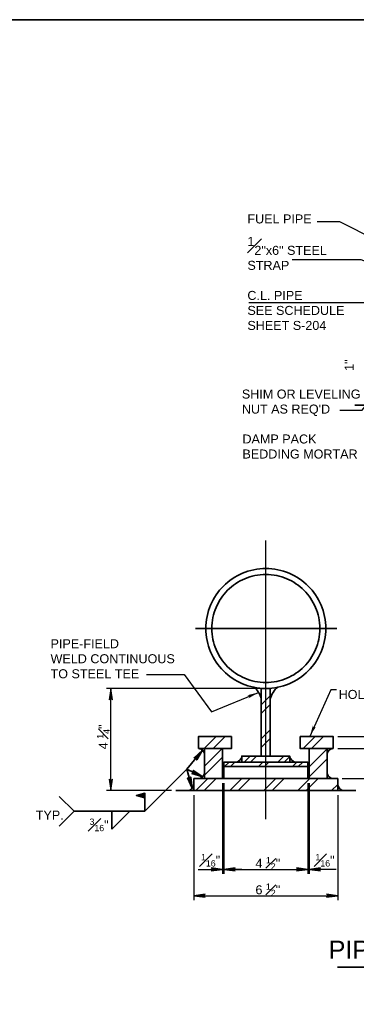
# Model space of a CAD drawing. Extents: x -369 to 591, y -303 to 369.
# Tile 5 of 6: x 257 to 370, y 41 to 369. Entities that reach past the tile are written whole.
import ezdxf

# ---------------------------------------------------------------- set-up
doc = ezdxf.new("R2010")
doc.units = 0
doc.header["$MEASUREMENT"] = 0
doc.linetypes.add('ACAD_ISO02W100', pattern=[180, 144, -36])
doc.linetypes.add('ACAD_ISO08W100', pattern=[432, 288, -36, 72, -36])
for name, color, linetype, lineweight in [('Level 1', 7, 'Continuous', 18), ('S-Anno-Brkl', 2, 'Continuous', 35), ('S-Anno-Dims', 33, 'Continuous', 35), ('S-Anno-Symb-Weld', 5, 'Continuous', 35), ('S-Anno-Text', 53, 'Continuous', 25), ('S-Anno-Text-Titl', 6, 'Continuous', 35), ('S-Sect-Cntr', 5, 'ACAD_ISO08W100', 25), ('S-Sect-Shps', 3, 'Continuous', 35)]:
    doc.layers.add(name, color=color, linetype=linetype, lineweight=lineweight)
doc.styles.add('NOTES', font='romans.shx')

# ---------------------------------------------------------------- blocks, each defined once
blk = doc.blocks.new('LARROW')
at = {"linetype": 'ByBlock', "lineweight": -2}
blk.add_hatch(color=0, dxfattribs=at).paths.add_polyline_path([(-4.92, -0.71), (-4.77, -0.59), (-4.55, -0.38), (-4.44, -0.19), (-4.42, 0), (-4.46, 0.21), (-4.57, 0.41), (-4.79, 0.61), (-4.93, 0.71), (0, 0)])
at = {"color": 0, "linetype": 'ByBlock', "lineweight": -2, "flags": 128}
blk.add_lwpolyline([(0, 0), (-4.93, 0.71), (-4.79, 0.61), (-4.57, 0.41), (-4.57, 0.41), (-4.46, 0.21), (-4.42, 0), (-4.44, -0.19), (-4.55, -0.38), (-4.77, -0.59), (-4.92, -0.71)], close=True, dxfattribs=at)

msp = doc.modelspace()

# ---------------------------------------------------------------- hatches: boundary and pattern name
at = {"layer": 'S-Anno-Symb-Weld'}
for points in [[(316.41, 122.19), (316.41, 122.34), (316.39, 122.57), (316.32, 122.73), (316.23, 122.83), (316.09, 122.91), (315.91, 122.94), (315.69, 122.91), (315.56, 122.88), (318.36, 125.44)], [(318.42, 116.54), (314.8, 117.69), (314.95, 117.72), (315.17, 117.79), (315.31, 117.89), (315.39, 118.01), (315.43, 118.16), (315.42, 118.34), (315.34, 118.55), (315.28, 118.67)], [(314.88, 112.7), (313.39, 116.18), (313.5, 116.09), (313.7, 115.97), (313.87, 115.93), (314.01, 115.95), (314.15, 116.02), (314.28, 116.14), (314.39, 116.34), (314.43, 116.46)]]:
    msp.add_hatch(color=256, dxfattribs=at).paths.add_polyline_path(points)
at = {"layer": 'S-Anno-Text'}
for points in [[(333.75, 142.71), (333.82, 142.84), (333.91, 143.05), (333.93, 143.22), (333.89, 143.36), (333.81, 143.5), (333.67, 143.61), (333.45, 143.69), (333.33, 143.72), (337, 144.65)], [(354.11, 129.96), (355.16, 133.6), (355.2, 133.46), (355.28, 133.24), (355.38, 133.11), (355.5, 133.03), (355.66, 132.99), (355.83, 133.01), (356.04, 133.1), (356.15, 133.16)]]:
    msp.add_hatch(color=256, dxfattribs=at).paths.add_polyline_path(points, flags=16)

# ---------------------------------------------------------------- linework, layer by layer
at = {"layer": 'Level 1', "color": 3, "linetype": 'Continuous', "lineweight": 35}
msp.add_3dface([(-369.04, 368.81), (590.97, 368.81), (590.97, -303.19), (-369.04, -303.19)], dxfattribs=at)
at = {"layer": 'S-Anno-Brkl'}
msp.add_line((369.13, 240.33), (404.79, 240.33), dxfattribs=at)
at = {"layer": 'S-Anno-Dims', "lineweight": 25}
for p, q in [((337.96, 145.96), (286.29, 145.96)), ((287.78, 111.96), (287.78, 145.96)), ((363.46, 129.96), (377.24, 129.96)), ((363.46, 125.96), (377.24, 125.96)), ((363.46, 125.96), (377.24, 125.96)), ((364.96, 115.96), (377.24, 115.96)), ((364.96, 115.96), (377.24, 115.96)), ((307.96, 111.96), (286.29, 111.96)), ((324.96, 114.47), (324.96, 84.19)), ((325.46, 114.47), (325.46, 84.19)), ((325.46, 114.47), (325.46, 84.19)), ((353.46, 114.47), (353.46, 84.19)), ((353.46, 114.47), (353.46, 84.19)), ((353.96, 114.47), (353.96, 84.19)), ((315.46, 110.47), (315.46, 75.43)), ((363.46, 110.47), (363.46, 75.43)), ((316.87, 85.69), (324.96, 85.69)), ((324.96, 85.69), (325.46, 85.69)), ((325.46, 85.69), (353.46, 85.69)), ((331.45, 85.69), (325.46, 85.69)), ((347.47, 85.69), (353.46, 85.69)), ((353.46, 85.69), (353.96, 85.69)), ((362.93, 85.69), (353.96, 85.69)), ((315.46, 76.93), (363.46, 76.93))]:
    msp.add_line(p, q, dxfattribs=at)
at = {"layer": 'S-Anno-Symb-Weld'}
for p, q in [((313.17, 119.09), (318.36, 125.44)), ((299.12, 105.04), (313.17, 119.09)), ((313.17, 119.09), (314.88, 112.7)), ((313.17, 119.09), (318.42, 116.54)), ((275.52, 105.04), (299.12, 105.04)), ((288.06, 105.04), (288.06, 99.04)), ((288.06, 99.04), (294.06, 105.04))]:
    msp.add_line(p, q, dxfattribs=at)
at = {"layer": 'S-Anno-Symb-Weld', "flags": 128}
for points in [[(318.36, 125.44), (315.56, 122.88), (315.69, 122.91), (315.91, 122.94), (315.91, 122.94), (316.09, 122.91), (316.23, 122.83), (316.32, 122.73), (316.39, 122.57), (316.41, 122.34), (316.41, 122.19)], [(318.42, 116.54), (315.28, 118.67), (315.34, 118.55), (315.42, 118.34), (315.42, 118.34), (315.43, 118.16), (315.39, 118.01), (315.31, 117.89), (315.17, 117.79), (314.95, 117.72), (314.8, 117.69)], [(314.88, 112.7), (314.43, 116.46), (314.39, 116.34), (314.28, 116.14), (314.28, 116.14), (314.15, 116.02), (314.01, 115.95), (313.87, 115.93), (313.7, 115.97), (313.5, 116.09), (313.39, 116.18)]]:
    msp.add_lwpolyline(points, close=True, dxfattribs=at)
for points in [[(270.59, 109.98), (275.52, 105.04), (270.59, 100.1)], [(299.12, 105.04), (299.12, 111.04), (296.31, 110.29), (299.12, 109.53), (299.11, 110.95), (299.12, 111.01), (296.41, 110.29), (299.1, 109.57), (299.09, 110.94), (296.54, 110.3), (299.08, 109.61), (299.08, 110.88), (296.67, 110.29), (299.04, 109.65), (299.04, 110.84), (296.79, 110.29), (299.01, 109.7), (299.02, 110.78), (296.91, 110.28), (298.98, 109.75), (299, 110.72), (297.03, 110.28), (298.95, 109.79), (298.97, 110.65), (297.13, 110.27), (298.94, 109.84), (298.94, 110.58), (297.26, 110.27), (298.92, 109.88), (298.91, 110.52), (297.45, 110.26), (298.9, 109.92), (298.9, 110.46), (297.62, 110.25), (298.88, 109.97), (298.89, 110.4), (297.83, 110.24), (298.85, 110.02), (298.86, 110.34), (298.03, 110.23), (298.82, 110.07), (298.84, 110.3), (298.2, 110.22), (298.8, 110.1), (298.82, 110.25), (298.38, 110.22), (298.77, 110.14), (298.78, 110.21), (298.56, 110.2), (298.72, 110.17)]]:
    msp.add_lwpolyline(points, dxfattribs=at)
at = {"layer": 'S-Anno-Text'}
for p, q in [((299.64, 150.61), (312.22, 150.61)), ((312.22, 150.61), (321.34, 138.17)), ((321.34, 138.17), (337, 144.65))]:
    msp.add_line(p, q, dxfattribs=at)
at = {"layer": 'S-Anno-Text', "flags": 128}
for points in [[(356.58, 301.54), (364.07, 301.54), (400.17, 283.34)], [(348.2, 288.93), (371.11, 288.93), (395.47, 279.9)], [(364.1, 238.73), (371.59, 238.73), (387, 257.82)], [(363.01, 145.48), (361.12, 145.48), (354.11, 129.96)]]:
    msp.add_lwpolyline(points, dxfattribs=at)
at = {"layer": 'S-Anno-Text-Titl'}
msp.add_line((363.4, 53.16), (455.87, 53.16), dxfattribs=at)
at = {"layer": 'S-Sect-Cntr'}
for p, q in [((406.85, 274.45), (333.79, 274.45)), ((339.46, 102.47), (339.46, 195.23))]:
    msp.add_line(p, q, dxfattribs=at)
at = {"layer": 'S-Sect-Shps'}
for p, q in [((363.19, 165.96), (316.01, 165.96)), ((337.96, 140.52), (340.96, 143.52)), ((337.96, 137.59), (340.96, 140.59)), ((337.96, 129.21), (340.96, 132.21)), ((318.88, 125.96), (322.88, 129.96)), ((321.95, 125.96), (325.95, 129.96)), ((337.96, 126.27), (340.96, 129.27)), ((351.97, 125.96), (355.97, 129.96)), ((354.75, 125.96), (358.75, 129.96)), ((318.96, 120.04), (324.89, 125.96)), ((353.96, 119.89), (359.96, 125.89)), ((318.96, 117.11), (324.96, 123.11)), ((325.69, 119.96), (327.19, 121.46)), ((327.67, 119.96), (329.17, 121.46)), ((332.21, 121.46), (334.21, 123.46)), ((334.3, 121.46), (336.3, 123.46)), ((337.01, 119.96), (338.51, 121.46)), ((338.99, 119.96), (340.49, 121.46)), ((343.52, 121.46), (345.52, 123.46)), ((345.61, 121.46), (347.46, 123.31)), ((348.32, 119.96), (349.82, 121.46)), ((350.3, 119.96), (351.8, 121.46)), ((353.96, 116.52), (359.96, 122.52)), ((316.16, 111.96), (320.16, 115.96)), ((318.95, 111.96), (322.95, 115.96)), ((327.48, 111.96), (331.48, 115.96)), ((330.26, 111.96), (334.26, 115.96)), ((338.79, 111.96), (342.79, 115.96)), ((341.57, 111.96), (345.57, 115.96)), ((350.11, 111.96), (354.11, 115.96)), ((352.89, 111.96), (356.89, 115.96)), ((315.46, 111.96), (309.46, 111.96)), ((361.42, 111.96), (363.46, 114)), ((363.46, 111.96), (369.46, 111.96))]:
    msp.add_line(p, q, dxfattribs=at)
at = {"layer": 'S-Sect-Shps', "linetype": 'ACAD_ISO02W100'}
for radius in [20, 18]:
    msp.add_circle((339.46, 165.96), radius, dxfattribs=at)
at = {"layer": 'S-Sect-Shps', "extrusion": (0, 0, -1)}
for centre, radius, start, end in [((-330.53, 140.53), 7.68, 129.8966, 165.1403), ((-317.12, 124.07), 1.85, 97.2086, 166.8183), ((-328.09, 124.77), 3.78, 207.9078, 242.0374), ((-361.8, 117.86), 1.85, 277.2086, 346.8182), ((-313.1, 114.29), 2.39, 199.2771, 261.0548)]:
    msp.add_arc(centre, radius, start, end, dxfattribs=at)
at = {"layer": 'S-Sect-Shps'}
for centre, radius, start, end in [((348.39, 140.53), 7.68, 129.8966, 165.1403), ((361.8, 124.07), 1.85, 97.2086, 166.8183), ((350.83, 124.77), 3.78, 207.9078, 242.0374), ((317.12, 117.86), 1.85, 277.2086, 346.8183), ((365.82, 114.29), 2.39, 199.2771, 261.0548)]:
    msp.add_arc(centre, radius, start, end, dxfattribs=at)
for points in [[(337.96, 123.46), (340.96, 123.46), (340.96, 145.96), (337.96, 145.96)], [(316.96, 125.96), (327.96, 125.96), (327.96, 129.96), (316.96, 129.96)], [(361.96, 125.96), (350.96, 125.96), (350.96, 129.96), (361.96, 129.96)], [(324.96, 115.96), (318.96, 115.96), (318.96, 125.96), (324.96, 125.96)], [(353.96, 115.96), (359.96, 115.96), (359.96, 125.96), (353.96, 125.96)], [(325.46, 119.96), (353.46, 119.96), (353.46, 121.46), (325.46, 121.46)], [(331.46, 121.46), (347.46, 121.46), (347.46, 123.46), (331.46, 123.46)], [(325.46, 115.96), (353.46, 115.96), (353.46, 119.96), (325.46, 119.96)], [(315.46, 111.96), (363.46, 111.96), (363.46, 115.96), (315.46, 115.96)]]:
    msp.add_3dface(points, dxfattribs=at)

# ---------------------------------------------------------------- block references
at = {"layer": 'S-Anno-Dims', "lineweight": 25, "xscale": 0.7598681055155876, "yscale": 0.7352493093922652, "zscale": 0.03175}
for p, rotation in [((287.78, 145.96), 90), ((287.78, 111.96), 270), ((325.46, 85.69), 180), ((325.46, 85.69), 180), ((353.96, 85.69), 180), ((315.46, 76.93), 180)]:
    msp.add_blockref('LARROW', p, dxfattribs=dict(at, rotation=rotation))
for p in [(324.96, 85.69), (353.46, 85.69), (353.46, 85.69), (363.46, 76.93)]:
    msp.add_blockref('LARROW', p, dxfattribs=at)

# ---------------------------------------------------------------- texts
at = {"layer": 'S-Anno-Dims', "lineweight": 25, "char_height": 3, "attachment_point": 1, "rotation": 90, "style": 'NOTES'}
for s, insert, line_spacing_factor in [('\\fArial|b0|i0|c0|p39;1"', (365.75, 251.81), 0.728704), ('\\A1;\\fArial|b0|i0|c0|p39;4 \\H2.100000;\\S1#4;\\H3.000000;"', (283.16, 125.71), 0.731627)]:
    msp.add_mtext(s, dxfattribs=dict(at, insert=insert, line_spacing_factor=line_spacing_factor))
at = {"layer": 'S-Anno-Dims', "lineweight": 25, "char_height": 3, "attachment_point": 1, "style": 'NOTES'}
for s, insert, line_spacing_factor in [('\\A1;\\fArial|b0|i0|c0|p39;\\H2.100000;\\S1#16;\\H3.000000;"', (317.84, 90.85), 1.493117), ('\\A1;\\fArial|b0|i0|c0|p39;4 \\H2.100000;\\S1#2;\\H3.000000;"', (336.01, 89.82), 0.731627), ('\\A1;\\fArial|b0|i0|c0|p39;\\H2.100000;\\S1#16;\\H3.000000;"', (356.02, 90.85), 1.493117), ('\\A1;\\fArial|b0|i0|c0|p39;6 \\H2.100000;\\S1#2;\\H3.000000;"', (336.01, 80.99), 0.731627)]:
    msp.add_mtext(s, dxfattribs=dict(at, insert=insert, line_spacing_factor=line_spacing_factor))
at = {"layer": 'S-Anno-Symb-Weld', "attachment_point": 1, "style": 'NOTES'}
for s, insert, char_height, line_spacing_factor in [('\\fArial|b0|i0|c0|p39;TYP.', (262.73, 105.28), 3, 0.728704), ('\\A1;\\fArial|b0|i0|c0|p39;\\S3#16;\\H3.000000;"', (280.66, 102.62), 2.1, 1.643408)]:
    msp.add_mtext(s, dxfattribs=dict(at, insert=insert, char_height=char_height, line_spacing_factor=line_spacing_factor))
at = {"layer": 'S-Anno-Text', "char_height": 3, "attachment_point": 1, "line_spacing_factor": 0.728704, "style": 'NOTES'}
for s, insert in [('\\fArial|b0|i0|c0|p39;FUEL PIPE', (333.32, 303.93)), ('\\fArial|b0|i0|c0|p39;HOLD DOWN LUGS', (363.75, 145.49))]:
    msp.add_mtext(s, dxfattribs=dict(at, insert=insert))
at = {"layer": 'S-Anno-Text', "char_height": 3, "attachment_point": 1, "style": 'NOTES'}
for s, insert in [('\\A0;\\fArial|b0|i0|c0|p39;\\S1#2;"x6" STEEL\\PSTRAP', (333.32, 296.46)), ('\\fArial|b0|i0|c0|p39;C.L. PIPE\\PSEE SCHEDULE\\PSHEET S-204', (333.32, 278.44)), ("\\fArial|b0|i0|c0|p39;SHIM OR LEVELING\\PNUT AS REQ'D", (331.47, 245.57)), ('\\fArial|b0|i0|c0|p39;DAMP PACK\\PBEDDING MORTAR', (331.67, 230.6)), ('\\fArial|b0|i0|c0|p39;PIPE-FIELD\\PWELD CONTINUOUS\\PTO STEEL TEE', (267.67, 162.38))]:
    msp.add_mtext(s, dxfattribs=dict(at, insert=insert))
at = {"layer": 'S-Anno-Text-Titl', "insert": (360.43, 61.94), "char_height": 6, "attachment_point": 1, "line_spacing_factor": 1.815259, "style": 'NOTES'}
msp.add_mtext('\\fArial|b0|i0|c0|p39;PIPE SUPPORT DETAILS', dxfattribs=at)

doc.saveas('drawing.dxf')
